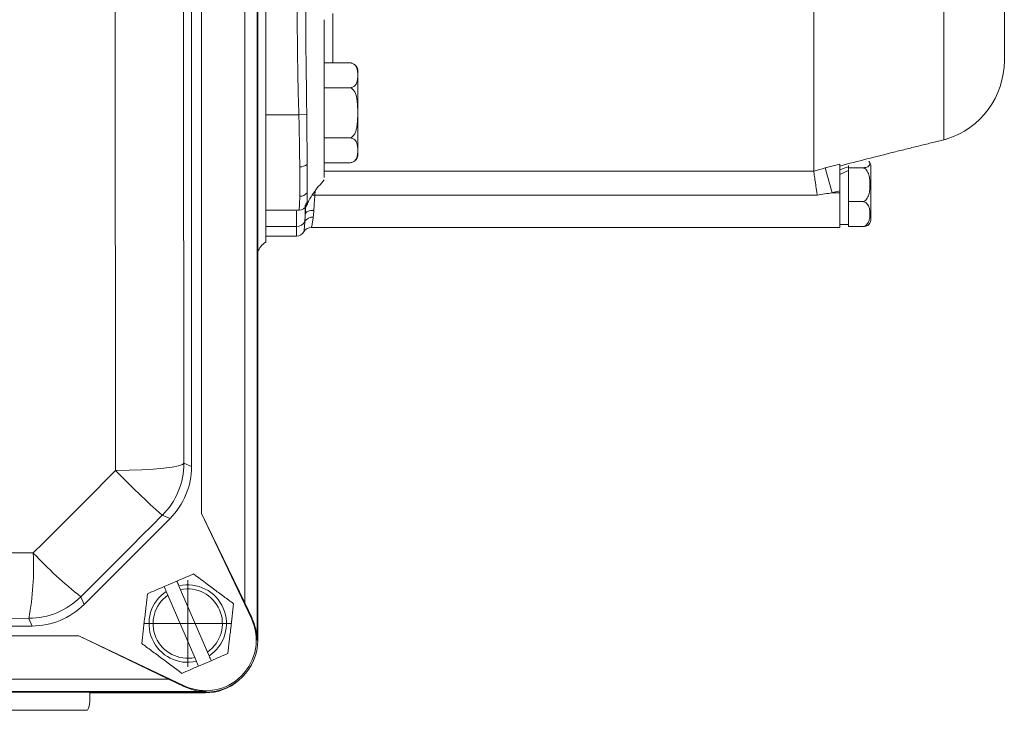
# Model space of a CAD drawing. Header units: millimetres. Extents: x 154 to 910, y 64 to 795.
# Tile 9 of 27: x 313 to 427, y 64 to 144. Entities that reach past the tile are written whole.
import ezdxf

# ---------------------------------------------------------------- set-up
doc = ezdxf.new("R2010")
doc.units = ezdxf.units.MM

# ---------------------------------------------------------------- blocks, each defined once
blk = doc.blocks.new('SW_CENTERMARKSYMBOL_30')
at = {"color": 0, "linetype": 'Continuous', "lineweight": 0}
for p, q in [((0, 2.5), (0, 5)), ((0, 0), (0, 2.5)), ((-2.5, 0), (-5, 0)), ((0, 0), (-2.5, 0)), ((0, 0), (0, -2.5)), ((0, 0), (2.5, 0)), ((2.5, 0), (5, 0)), ((0, -2.5), (0, -5))]:
    blk.add_line(p, q, dxfattribs=at)

msp = doc.modelspace()

# ---------------------------------------------------------------- linework, layer by layer
at = {"color": 7, "linetype": 'Continuous', "lineweight": 15}
for p, q in [((340.71, 250.11), (340.71, 72.11)), ((340.79, 72.11), (340.79, 250.11)), ((340.79, 250.11), (340.79, 72.11)), ((339.29, 245.8), (339.29, 76.41)), ((334.29, 235.47), (334.29, 86.74)), ((333.16, 92.16), (333.16, 230.05)), ((341.71, 118.01), (341.71, 221.46)), ((426.96, 138.99), (426.96, 200.47)), ((419.96, 129.83), (419.96, 168.82)), ((404.96, 126.22), (404.96, 163.17)), ((348.46, 143.7), (348.46, 138.03)), ((348.46, 138.73), (351.36, 138.73)), ((352.36, 132.96), (352.36, 137.73)), ((348.46, 135.85), (351.36, 135.85)), ((348.46, 135.67), (348.46, 135.07)), ((352.36, 128.19), (352.36, 132.96)), ((345.54, 132.73), (341.71, 132.73)), ((346.45, 132.75), (345.54, 132.73)), ((348.46, 130.07), (351.36, 130.07)), ((348.46, 127.19), (351.36, 127.19)), ((406.29, 126.59), (407.96, 127.05)), ((406.29, 126.59), (407.08, 123.73)), ((408.96, 126.61), (408.96, 126.86)), ((408.96, 125.67), (408.96, 126.61)), ((408.96, 126.61), (410.56, 126.61)), ((411.56, 120.69), (411.56, 126.77)), ((408.96, 123.67), (408.96, 125.67)), ((407.96, 123.73), (407.96, 123.97)), ((405.36, 123.46), (347.39, 123.46)), ((407.96, 123.73), (407.08, 123.73)), ((407.96, 119.73), (407.96, 123.73)), ((408.96, 122.72), (408.96, 123.67)), ((345.54, 121.73), (341.71, 121.73)), ((345.53, 121.73), (345.54, 121.73)), ((408.96, 122.72), (410.56, 122.72)), ((408.96, 122.02), (408.96, 122.72)), ((408.96, 120.54), (408.96, 122.02)), ((408.96, 119.84), (408.96, 120.54)), ((345.27, 119.84), (341.71, 119.84)), ((346.99, 119.73), (407.96, 119.73)), ((407.96, 120.08), (408.96, 120.08)), ((408.96, 119.84), (410.56, 119.84)), ((341.71, 118.73), (345.26, 118.73)), ((332.27, 92.53), (333.16, 92.16)), ((330.67, 86.15), (329.78, 86.52)), ((334.29, 86.74), (340.06, 74.6)), ((339.29, 76.41), (334.29, 86.74)), ((320.75, 76.23), (330.67, 86.15)), ((329.99, 78.29), (331.46, 78.93)), ((330.23, 77.74), (330.42, 77.3)), ((330.42, 77.3), (333.52, 70.1)), ((331.89, 77.93), (331.7, 78.38)), ((334.99, 70.74), (331.89, 77.93)), ((320.38, 77.11), (320.75, 76.23)), ((340.13, 74.64), (339.29, 76.41)), ((314.74, 73.74), (314.37, 74.62)), ((340.06, 74.6), (340.13, 74.64)), ((231.85, 73.74), (314.74, 73.74)), ((320.16, 72.61), (226.43, 72.61)), ((332.29, 66.84), (320.16, 72.61)), ((320.16, 72.61), (330.48, 67.61)), ((340.71, 72.11), (340.79, 72.11)), ((335.18, 70.29), (334.99, 70.74)), ((333.52, 70.1), (333.71, 69.66)), ((335.42, 69.74), (333.95, 69.11)), ((330.48, 67.61), (216.1, 67.61)), ((330.48, 67.61), (332.26, 66.76)), ((334.79, 66.19), (211.79, 66.19)), ((211.79, 66.11), (334.79, 66.11)), ((334.79, 66.11), (211.79, 66.11)), ((321.4, 66.03), (334.71, 66.03)), ((321.4, 65.02), (321.4, 66.03)), ((332.29, 66.84), (332.26, 66.76)), ((334.79, 66.19), (334.79, 66.11)), ((321.12, 64.02), (220.29, 64.02))]:
    msp.add_line(p, q, dxfattribs=at)
at = {"color": 8, "linetype": 'Continuous', "lineweight": 15}
for p, q in [((349.46, 144.43), (349.46, 138.73)), ((348.46, 126.22), (404.96, 126.22)), ((347.41, 123.92), (347.39, 123.46))]:
    msp.add_line(p, q, dxfattribs=at)
at = {"color": 7, "linetype": 'Continuous', "lineweight": 15, "flags": 128}
for points in [[(324.39, 91.69), (324.37, 109), (324.35, 126.35), (324.35, 143.72), (324.34, 161.11), (324.35, 178.49), (324.35, 195.86), (324.37, 213.21), (324.39, 230.52)], [(332.27, 229.68), (332.25, 212.57), (332.23, 195.44), (332.23, 178.28), (332.22, 161.11), (332.23, 143.93), (332.23, 126.77), (332.25, 109.64), (332.27, 92.53)], [(407.96, 123.97), (407.16, 123.75), (407.08, 123.73)], [(346.28, 121.26), (346.31, 121.35), (346.37, 121.44), (346.46, 121.52), (346.59, 121.58), (346.74, 121.64), (346.91, 121.68), (347.09, 121.7), (347.27, 121.7)], [(324.39, 91.69), (325.94, 91.71), (327.42, 91.77), (328.77, 91.85), (329.96, 91.96), (330.93, 92.08), (331.65, 92.22), (332.1, 92.37), (332.27, 92.53)], [(314.88, 82.17), (316.06, 83.36), (317.25, 84.55), (318.44, 85.74), (319.63, 86.93), (320.82, 88.12), (322.01, 89.31), (323.2, 90.5), (324.39, 91.69)], [(329.78, 86.52), (328.6, 85.34), (327.43, 84.17), (326.25, 82.99), (325.08, 81.82), (323.9, 80.64), (322.73, 79.47), (321.56, 78.29), (320.38, 77.11)], [(231.71, 82.17), (242.1, 82.17), (252.49, 82.18), (262.89, 82.18), (273.29, 82.18), (283.69, 82.18), (294.09, 82.18), (304.49, 82.17), (314.88, 82.17)], [(314.37, 74.62), (304.11, 74.63), (293.84, 74.64), (283.57, 74.64), (273.29, 74.64), (263.02, 74.64), (252.74, 74.64), (242.48, 74.63), (232.21, 74.62)]]:
    msp.add_lwpolyline(points, dxfattribs=at)
at = {"color": 8, "linetype": 'Continuous', "lineweight": 15, "flags": 128}
msp.add_lwpolyline([(347.09, 123.47), (347.2, 123.47), (347.39, 123.46)], dxfattribs=at)
at = {"color": 7, "linetype": 'Continuous', "lineweight": 15}
for centre, radius, start, end in [((351.36, 137.73), 1, 69.7629, 96.8568), ((417.46, 138.99), 9.5, 287.154, 0), ((351.36, 137.73), 1, 0, 53.9734), ((351.36, 128.19), 1, 310.5547, 0), ((410.56, 126.77), 1, 0, 36.3822), ((345.69, 128.07), 1.34, 267.9545, 306.7607), ((345.67, 124.37), 1.04, 268.2768, 322.2007), ((345.54, 122.73), 1, 270.0026, 335.6532), ((347.06, 119.96), 0.955, 81.8987, 149.7111), ((410.56, 120.69), 1, 323.7332, 0), ((345.32, 120.83), 0.987, 267.0302, 336.9132), ((346.99, 118.73), 1, 89.9996, 150.0002), ((345.26, 119.73), 1, 270.0005, 329.9995), ((323.77, 92.53), 8.5, 315.0044, 359.9956), ((395.42, 160.39), 98.82, 224.0425, 228.3723), ((283.27, 80.49), 31.65, 349.3123, 3.0259), ((350.45, 115.4), 48.68, 223.0597, 231.8615), ((332.71, 74.02), 4.47, 303.6216, 103.0228), ((332.71, 74.02), 4.47, 123.6216, 283.0228), ((332.71, 74.02), 4, 124.8592, 281.7852), ((332.71, 74.02), 4, 304.8592, 101.7852), ((314.37, 83.13), 8.5, 270.0044, 314.9956), ((334.79, 72.11), 5.83, 244.6063, 25.3937), ((334.79, 72.11), 5.91, 0, 25.3937), ((334.79, 72.11), 6, 270, 0), ((334.79, 72.11), 6, 270, 0), ((334.71, 72.02), 5.99, 270, 310.7189), ((334.79, 72.11), 5.91, 244.6063, 270)]:
    msp.add_arc(centre, radius, start, end, dxfattribs=at)
for centre, major_axis, ratio, start_param, end_param in [((407.86, 123.73), (6.24, 2.94), 0.345951, 1.234141, 1.393209), ((409.06, 123.73), (6.24, 2.94), 0.345951, 1.424846, 1.583913), ((342.7, 116.27), (-1.42, 1.42), 0.998783, 6.015093, 6.754131), ((324.66, 92.16), (7.85, -3.25), 0.999894, 5.890524, 6.675847), ((314.74, 82.24), (3.25, -7.85), 0.999894, 5.890524, 6.675847), ((319.37, 65.02), (2.03, 0), 0.984808, 5.759587, 6.283185)]:
    msp.add_ellipse(centre, major_axis=major_axis, ratio=ratio, start_param=start_param, end_param=end_param, dxfattribs=at)
for points, knots in [([(345.54, 132.73), (345.54, 133.05), (345.52, 133.36), (345.5, 133.99), (345.49, 134.31), (345.46, 135.25), (345.45, 135.88), (345.41, 137.78), (345.39, 139.04), (345.35, 142.82), (345.33, 145.35), (345.3, 152.92), (345.28, 157.96), (345.28, 163.01)], [0, 0, 0, 0, 0.03125, 0.03125, 0.0625, 0.0625, 0.125, 0.125, 0.25, 0.25, 0.5, 0.5, 1, 1, 1, 1]), ([(346.27, 163.11), (346.28, 158.14), (346.29, 153.17), (346.32, 145.71), (346.33, 143.23), (346.36, 139.5), (346.38, 138.26), (346.41, 135.77), (346.43, 134.53), (346.44, 133.29)], [0, 0, 0, 0, 0.5, 0.5, 0.75, 0.75, 0.875, 0.875, 1, 1, 1, 1]), ([(351.36, 138.73), (351.5, 138.73), (351.63, 138.7), (351.84, 138.61), (351.92, 138.56), (352.05, 138.44), (352.1, 138.37), (352.18, 138.24), (352.21, 138.17), (352.28, 137.97), (352.3, 137.84), (352.33, 137.56), (352.33, 137.43), (352.33, 137.15), (352.33, 137.02), (352.3, 136.74), (352.28, 136.61), (352.21, 136.41), (352.18, 136.34), (352.1, 136.21), (352.05, 136.14), (351.92, 136.02), (351.84, 135.97), (351.63, 135.88), (351.49, 135.85), (351.36, 135.85)], [0, 0, 0, 0, 0.0625, 0.0625, 0.125, 0.125, 0.1875, 0.1875, 0.25, 0.25, 0.375, 0.375, 0.5, 0.5, 0.625, 0.625, 0.75, 0.75, 0.8125, 0.8125, 0.875, 0.875, 0.9375, 0.9375, 1, 1, 1, 1]), ([(348.46, 138.03), (348.46, 137.97), (348.46, 137.83), (348.46, 137.61), (348.46, 137.39), (348.46, 137.16), (348.46, 136.93), (348.46, 136.69), (348.46, 136.45), (348.46, 136.2), (348.46, 135.94), (348.46, 135.76), (348.46, 135.67)], [0, 0, 0, 0, 0.100884, 0.20118, 0.301034, 0.400591, 0.5, 0.599409, 0.698966, 0.79882, 0.899116, 1, 1, 1, 1]), ([(351.36, 135.85), (351.5, 135.85), (351.63, 135.79), (351.84, 135.61), (351.92, 135.49), (352.12, 135.13), (352.18, 134.85), (352.28, 134.32), (352.3, 134.05), (352.33, 133.5), (352.33, 133.23), (352.33, 132.68), (352.33, 132.41), (352.3, 131.87), (352.28, 131.6), (352.21, 131.2), (352.18, 131.06), (352.1, 130.8), (352.05, 130.67), (351.92, 130.43), (351.84, 130.31), (351.63, 130.14), (351.49, 130.07), (351.36, 130.07)], [0, 0, 0, 0, 0.0625, 0.0625, 0.125, 0.125, 0.25, 0.25, 0.375, 0.375, 0.5, 0.5, 0.625, 0.625, 0.75, 0.75, 0.8125, 0.8125, 0.875, 0.875, 0.9375, 0.9375, 1, 1, 1, 1]), ([(348.46, 135.07), (348.46, 134.98), (348.46, 134.79), (348.46, 134.51), (348.46, 134.23), (348.46, 133.96), (348.46, 133.68), (348.46, 133.4), (348.46, 133.12), (348.46, 132.84), (348.46, 132.55), (348.46, 132.27), (348.46, 131.99), (348.46, 131.71), (348.46, 131.43), (348.46, 131.15), (348.46, 130.96), (348.46, 130.86)], [0, 0, 0, 0, 0.068146, 0.135665, 0.202647, 0.269187, 0.335382, 0.401329, 0.467126, 0.532874, 0.598671, 0.664618, 0.730813, 0.797353, 0.864335, 0.931854, 1, 1, 1, 1]), ([(346.44, 133.29), (346.44, 133.29), (346.44, 133.29), (346.44, 133.29), (346.45, 133.11), (346.45, 132.93), (346.45, 132.75)], [-0.00000006, -0.00000006, -0.00000006, -0.00000006, 0, 0, 0, 0.000543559, 0.000543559, 0.000543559, 0.000543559]), ([(345.65, 126.73), (345.64, 127.18), (345.63, 127.64), (345.62, 128.6), (345.61, 129.09), (345.58, 130.62), (345.56, 131.67), (345.54, 132.73)], [0, 0, 0, 0, 0.25, 0.25, 0.5, 0.5, 1, 1, 1, 1]), ([(346.45, 132.75), (346.46, 131.73), (346.47, 130.73), (346.48, 129.27), (346.49, 128.79), (346.49, 127.87), (346.49, 127.42), (346.5, 127)], [0, 0, 0, 0, 0.5, 0.5, 0.75, 0.75, 1, 1, 1, 1]), ([(348.46, 130.86), (348.46, 130.77), (348.46, 130.58), (348.46, 130.31), (348.46, 130.04), (348.46, 129.78), (348.46, 129.52), (348.46, 129.27), (348.46, 129.02), (348.46, 128.78), (348.46, 128.54), (348.46, 128.31), (348.46, 128.08), (348.46, 127.86), (348.46, 127.65), (348.46, 127.37), (348.46, 127.04), (348.46, 126.68), (348.46, 126.36), (348.46, 126.08), (348.46, 125.84), (348.46, 125.63), (348.46, 125.53), (348.46, 125.48)], [0, 0, 0, 0, 0.036397, 0.072483, 0.108308, 0.143921, 0.179377, 0.214725, 0.250021, 0.285317, 0.320665, 0.35612, 0.391734, 0.427559, 0.463645, 0.500042, 0.572484, 0.643889, 0.714669, 0.785247, 0.856049, 0.927496, 1, 1, 1, 1]), ([(351.36, 130.07), (351.5, 130.07), (351.63, 130.04), (351.84, 129.95), (351.92, 129.9), (352.05, 129.78), (352.1, 129.71), (352.18, 129.58), (352.21, 129.51), (352.28, 129.31), (352.3, 129.18), (352.33, 128.9), (352.33, 128.77), (352.33, 128.49), (352.33, 128.36), (352.3, 128.08), (352.28, 127.95), (352.21, 127.75), (352.18, 127.68), (352.1, 127.55), (352.05, 127.48), (351.92, 127.36), (351.84, 127.31), (351.63, 127.22), (351.49, 127.19), (351.36, 127.19)], [0, 0, 0, 0, 0.0625, 0.0625, 0.125, 0.125, 0.1875, 0.1875, 0.25, 0.25, 0.375, 0.375, 0.5, 0.5, 0.625, 0.625, 0.75, 0.75, 0.8125, 0.8125, 0.875, 0.875, 0.9375, 0.9375, 1, 1, 1, 1]), ([(407.96, 126.82), (409.01, 127.1), (410.06, 127.37), (412.15, 127.9), (413.18, 128.16), (414.72, 128.55), (415.23, 128.67), (416.24, 128.93), (416.74, 129.05), (417.49, 129.23), (417.73, 129.29), (418.22, 129.41), (418.46, 129.47), (418.93, 129.58), (419.16, 129.64), (419.59, 129.74), (419.79, 129.79), (419.96, 129.83)], [0, 0, 0, 0, 0.25, 0.25, 0.5, 0.5, 0.625, 0.625, 0.75, 0.75, 0.8125, 0.8125, 0.875, 0.875, 0.9375, 0.9375, 1, 1, 1, 1]), ([(419.96, 129.83), (420.05, 129.85), (420.22, 129.9), (420.24, 129.91), (420.25, 129.91)], [0, 0, 0, 0, 0.521842, 1, 1, 1, 1]), ([(411.33, 127.35), (411.38, 127.28), (411.5, 127.11), (411.42, 126.9), (411.2, 126.74), (411.03, 126.67), (410.84, 126.63), (410.68, 126.62), (410.59, 126.61), (410.56, 126.61)], [0, 0, 0, 0, 0.24443, 0.640413, 0.744259, 0.848718, 0.914657, 0.97087, 1, 1, 1, 1]), ([(345.64, 123.33), (345.65, 123.76), (345.66, 124.26), (345.66, 125.39), (345.65, 126.04), (345.65, 126.73)], [0, 0, 0, 0, 0.5, 0.5, 1, 1, 1, 1]), ([(346.5, 127), (346.5, 126.32), (346.5, 125.7), (346.5, 124.61), (346.5, 124.13), (346.49, 123.73)], [0, 0, 0, 0, 0.5, 0.5, 1, 1, 1, 1]), ([(404.96, 126.22), (404.97, 126.17), (404.98, 126.06), (405.03, 125.74), (405.06, 125.53), (405.14, 125.03), (405.18, 124.75), (405.24, 124.28), (405.27, 124.12), (405.31, 123.79), (405.33, 123.62), (405.36, 123.46)], [0, 0, 0, 0, 0.25, 0.25, 0.5, 0.5, 0.75, 0.75, 0.875, 0.875, 1, 1, 1, 1]), ([(407.96, 127.05), (407.96, 127.02), (407.96, 126.98), (407.96, 126.86), (407.96, 126.78), (407.96, 126.6), (407.96, 126.49), (407.96, 126.26), (407.96, 126.13), (407.96, 125.85), (407.96, 125.7), (407.96, 125.38), (407.96, 125.21), (407.96, 124.87), (407.96, 124.7), (407.96, 124.34), (407.96, 124.15), (407.96, 123.97)], [0, 0, 0, 0, 0.125, 0.125, 0.25, 0.25, 0.375, 0.375, 0.5, 0.5, 0.625, 0.625, 0.75, 0.75, 0.875, 0.875, 1, 1, 1, 1]), ([(410.56, 126.61), (410.66, 126.61), (410.76, 126.58), (410.93, 126.48), (411, 126.41), (411.18, 126.18), (411.26, 125.99), (411.37, 125.62), (411.4, 125.43), (411.44, 125.05), (411.44, 124.86), (411.44, 124.47), (411.44, 124.28), (411.4, 123.9), (411.37, 123.71), (411.26, 123.34), (411.18, 123.15), (411, 122.92), (410.93, 122.85), (410.76, 122.75), (410.66, 122.72), (410.56, 122.72)], [0, 0, 0, 0, 0.0625, 0.0625, 0.125, 0.125, 0.25, 0.25, 0.375, 0.375, 0.5, 0.5, 0.625, 0.625, 0.75, 0.75, 0.875, 0.875, 0.9375, 0.9375, 1, 1, 1, 1]), ([(346.48, 122.35), (346.55, 122.51), (346.75, 122.96), (347.38, 123.98), (348.03, 124.73), (348.46, 125.23)], [0, 0, 0, 0, 0.1612407, 0.4435861, 1, 1, 1, 1]), ([(345.54, 121.73), (345.56, 121.73), (345.58, 121.87), (345.61, 122.27), (345.61, 122.44), (345.63, 122.84), (345.64, 123.07), (345.64, 123.33)], [0, 0, 0, 0, 0.5, 0.5, 0.75, 0.75, 1, 1, 1, 1]), ([(346.49, 123.73), (346.49, 123.49), (346.49, 123.27), (346.48, 122.91), (346.48, 122.76), (346.47, 122.52), (346.47, 122.44), (346.46, 122.33), (346.46, 122.31), (346.45, 122.32)], [0, 0, 0, 0, 0.25, 0.25, 0.5, 0.5, 0.75, 0.75, 1, 1, 1, 1]), ([(347.39, 123.46), (347.37, 123.15), (347.34, 122.84), (347.3, 122.26), (347.29, 121.97), (347.27, 121.7)], [0, 0, 0, 0, 0.5, 0.5, 1, 1, 1, 1]), ([(345.27, 119.84), (345.28, 120.25), (345.28, 120.65), (345.28, 121.06), (345.28, 121.28), (345.28, 121.51), (345.29, 121.73), (345.29, 121.73), (345.29, 121.73), (345.29, 121.73)], [0, 0, 0, 0, 0.002246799, 0.002246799, 0.002246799, 0.003485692, 0.003485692, 0.003485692, 0.003485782, 0.003485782, 0.003485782, 0.003485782]), ([(346.28, 121.26), (346.28, 121.44), (346.3, 121.83), (346.33, 122.26), (346.34, 122.49)], [0, 0, 0, 0, 0.481505, 1, 1, 1, 1]), ([(410.56, 122.72), (410.66, 122.72), (410.76, 122.7), (410.93, 122.62), (411, 122.57), (411.18, 122.4), (411.26, 122.26), (411.37, 121.99), (411.4, 121.84), (411.44, 121.56), (411.44, 121.42), (411.44, 121.13), (411.44, 120.99), (411.4, 120.71), (411.36, 120.56), (411.26, 120.29), (411.18, 120.16), (411, 119.99), (410.93, 119.93), (410.76, 119.86), (410.66, 119.84), (410.56, 119.84)], [0, 0, 0, 0, 0.0625, 0.0625, 0.125, 0.125, 0.25, 0.25, 0.375, 0.375, 0.5, 0.5, 0.625, 0.625, 0.75, 0.75, 0.875, 0.875, 0.9375, 0.9375, 1, 1, 1, 1]), ([(347.19, 120.91), (347.17, 120.72), (347.14, 120.55), (347.1, 120.26), (347.07, 120.14), (347.04, 119.94), (347.02, 119.86), (347, 119.76), (346.99, 119.73), (346.99, 119.73)], [0, 0, 0, 0, 0.25, 0.25, 0.5, 0.5, 0.75, 0.75, 1, 1, 1, 1]), ([(345.26, 118.73), (345.26, 118.73), (345.26, 118.83), (345.26, 119.11), (345.27, 119.22), (345.27, 119.5), (345.27, 119.66), (345.27, 119.84)], [0, 0, 0, 0, 0.5, 0.5, 0.75, 0.75, 1, 1, 1, 1]), ([(346.13, 119.23), (346.13, 119.23), (346.13, 119.26), (346.14, 119.36), (346.15, 119.44), (346.17, 119.65), (346.18, 119.77), (346.21, 120.07), (346.22, 120.25), (346.23, 120.44)], [0, 0, 0, 0, 0.25, 0.25, 0.5, 0.5, 0.75, 0.75, 1, 1, 1, 1]), ([(410.56, 119.84), (410.61, 119.84), (410.73, 119.84), (410.92, 119.87), (411.12, 119.92), (411.3, 120.01), (411.32, 120.08), (411.33, 120.12)], [0, 0, 0, 0, 0.1185811, 0.2368033, 0.4229948, 0.7302794, 1, 1, 1, 1]), ([(333.38, 79.75), (333.06, 79.62), (332.75, 79.48), (332.11, 79.2), (331.78, 79.07), (331.46, 78.93)], [0, 0, 0, 0, 0.5, 0.5, 1, 1, 1, 1]), ([(333.38, 79.75), (334.13, 79.19), (334.9, 78.62), (335.88, 77.88), (336.08, 77.74), (336.47, 77.45), (336.67, 77.3), (337.25, 76.87), (337.63, 76.59), (338.01, 76.3)], [0, 0, 0, 0, 0.5, 0.5, 0.625, 0.625, 0.75, 0.75, 1, 1, 1, 1]), ([(327.4, 71.73), (327.51, 72.67), (327.62, 73.62), (327.77, 74.84), (327.8, 75.08), (327.85, 75.57), (327.88, 75.81), (327.96, 76.53), (328.02, 77), (328.08, 77.47)], [0, 0, 0, 0, 0.5, 0.5, 0.625, 0.625, 0.75, 0.75, 1, 1, 1, 1]), ([(338.01, 76.3), (337.9, 75.37), (337.79, 74.42), (337.64, 73.2), (337.62, 72.95), (337.56, 72.47), (337.53, 72.23), (337.45, 71.51), (337.39, 71.04), (337.34, 70.57)], [0, 0, 0, 0, 0.5, 0.5, 0.625, 0.625, 0.75, 0.75, 1, 1, 1, 1]), ([(332.03, 68.28), (331.28, 68.85), (330.51, 69.42), (329.53, 70.15), (329.33, 70.3), (328.94, 70.59), (328.74, 70.73), (328.16, 71.17), (327.78, 71.45), (327.4, 71.73)], [0, 0, 0, 0, 0.5, 0.5, 0.625, 0.625, 0.75, 0.75, 1, 1, 1, 1]), ([(337.34, 70.57), (337.02, 70.43), (336.7, 70.3), (336.06, 70.02), (335.74, 69.88), (335.42, 69.74)], [0, 0, 0, 0, 0.5, 0.5, 1, 1, 1, 1])]:
    msp.add_open_spline(points, degree=3, knots=knots, dxfattribs=at)
for points in [[(404.96, 126.22), (405.4, 126.35), (405.85, 126.47), (406.29, 126.59)], [(404.96, 126.22), (404.96, 126.22), (404.96, 126.22), (404.96, 126.22)], [(407.08, 123.73), (406.51, 123.64), (405.93, 123.55), (405.36, 123.46)], [(347.27, 121.7), (347.26, 121.41), (347.22, 121.15), (347.19, 120.91)], [(346.23, 120.44), (346.25, 120.69), (346.27, 120.96), (346.28, 121.26)], [(331.7, 78.38), (331.62, 78.56), (331.54, 78.74), (331.46, 78.93)], [(329.99, 78.29), (329.34, 78.01), (328.7, 77.74), (328.08, 77.47)], [(329.99, 78.29), (330.07, 78.11), (330.15, 77.93), (330.23, 77.74)], [(333.71, 69.66), (333.79, 69.48), (333.87, 69.29), (333.95, 69.11)], [(335.42, 69.74), (335.34, 69.93), (335.26, 70.11), (335.18, 70.29)], [(333.95, 69.11), (333.29, 68.83), (332.66, 68.55), (332.03, 68.28)]]:
    msp.add_open_spline(points, degree=3, dxfattribs=at)
at = {"color": 8, "linetype": 'Continuous', "lineweight": 15}
msp.add_open_spline([(346.28, 122.32), (346.28, 122.16), (346.28, 121.8), (346.28, 121.45), (346.28, 121.26)], degree=3, knots=[0, 0, 0, 0, 0.454012, 1, 1, 1, 1], dxfattribs=at)

# ---------------------------------------------------------------- block references
at = {"color": 7, "linetype": 'Continuous', "lineweight": 0}
msp.add_blockref('SW_CENTERMARKSYMBOL_30', (332.71, 74.02), dxfattribs=at)

doc.saveas('drawing.dxf')
